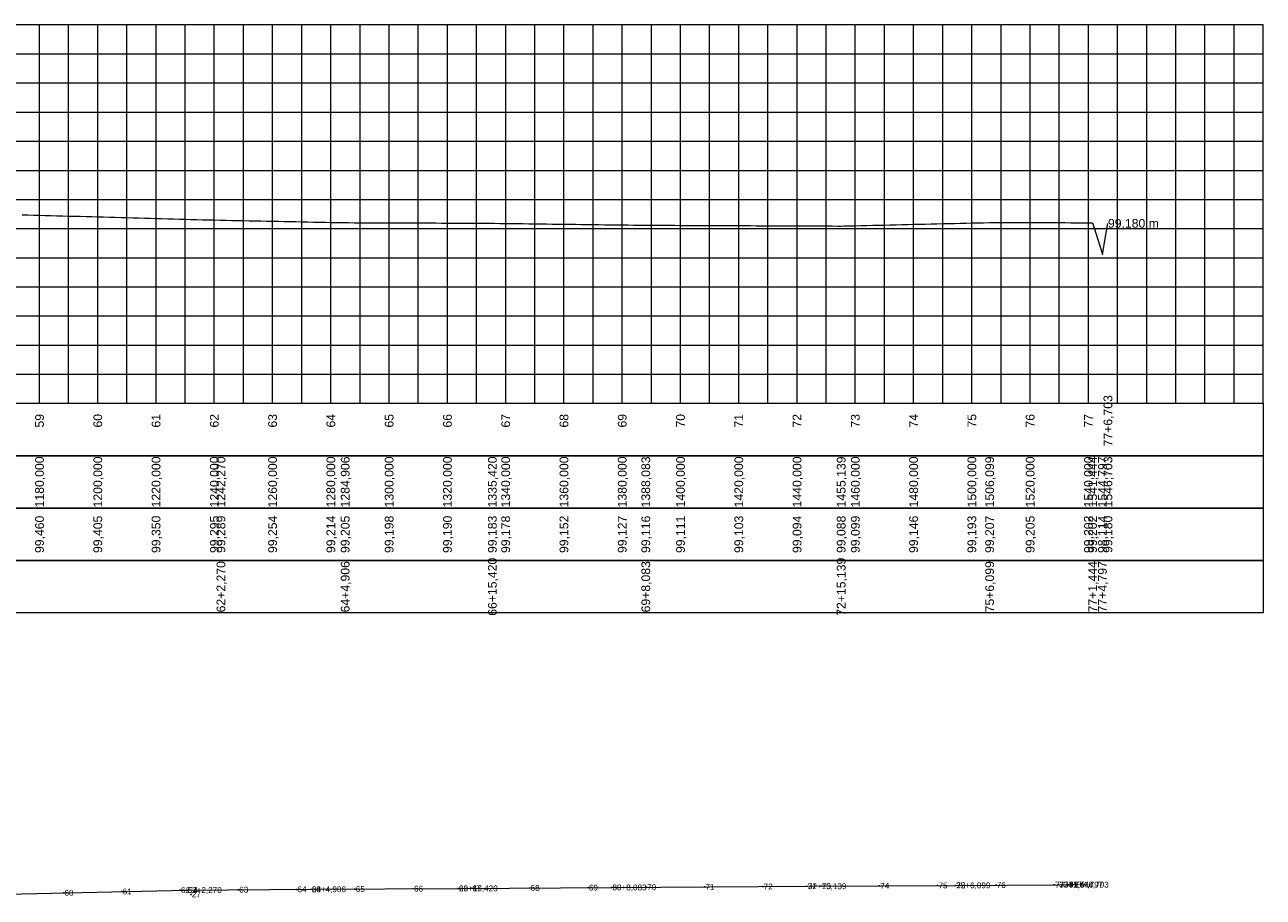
# Model space of a CAD drawing. Header units: inches. Extents: x 4562 to 6266, y 9996 to 10305.
# Tile 4 of 4: x 5841 to 6266, y 9999 to 10299. Entities that reach past the tile are written whole.
import ezdxf
from ezdxf.enums import TextEntityAlignment as Align

# ---------------------------------------------------------------- set-up
doc = ezdxf.new("R2010")
doc.units = ezdxf.units.IN
doc.header["$MEASUREMENT"] = 0
doc.header["$PDMODE"] = 34
doc.header["$PDSIZE"] = 0.2
doc.layers.get('0').update_dxf_attribs({"lineweight": 0})
doc.styles.add('$PF_GREIDE', font='arial.ttf')
doc.styles.get("Standard").update_dxf_attribs({"font": 'arial.ttf'})

# ---------------------------------------------------------------- blocks, each defined once
blk = doc.blocks.new('$VIAS_PERFLONG_PERFIL0')
at = {"color": 30}
for p, q in [((1230, 0), (1230, 130)), ((1240, 0), (1240, 130)), ((1260, 0), (1260, 130)), ((1270, 0), (1270, 130)), ((1280, 0), (1280, 130)), ((1290, 0), (1290, 130)), ((1310, 0), (1310, 130)), ((1320, 0), (1320, 130)), ((1330, 0), (1330, 130)), ((1340, 0), (1340, 130)), ((1360, 0), (1360, 130)), ((1370, 0), (1370, 130)), ((1380, 0), (1380, 130)), ((1390, 0), (1390, 130)), ((1410, 0), (1410, 130)), ((1420, 0), (1420, 130)), ((1430, 0), (1430, 130)), ((1440, 0), (1440, 130)), ((1460, 0), (1460, 130)), ((1470, 0), (1470, 130)), ((1480, 0), (1480, 130)), ((1490, 0), (1490, 130)), ((1510, 0), (1510, 130)), ((1520, 0), (1520, 130)), ((1530, 0), (1530, 130)), ((1540, 0), (1540, 130)), ((1560, 0), (1560, 130)), ((1570, 0), (1570, 130)), ((1580, 0), (1580, 130)), ((1590, 0), (1590, 130)), ((1610, 0), (1610, 130)), ((1620, 0), (1620, 130)), ((1630, 0), (1630, 130)), ((1640, 0), (1640, 130)), ((0, 120), (1650, 120)), ((0, 110), (1650, 110)), ((0, 90), (1650, 90)), ((0, 80), (1650, 80)), ((0, 70), (1650, 70)), ((0, 60), (1650, 60)), ((0, 40), (1650, 40)), ((0, 30), (1650, 30)), ((0, 20), (1650, 20)), ((0, 10), (1650, 10))]:
    blk.add_line(p, q, dxfattribs=at)
at = {"color": 36}
for p, q in [((1250, 0), (1250, 130)), ((1300, 0), (1300, 130)), ((1350, 0), (1350, 130)), ((1400, 0), (1400, 130)), ((1450, 0), (1450, 130)), ((1500, 0), (1500, 130)), ((1550, 0), (1550, 130)), ((1600, 0), (1600, 130)), ((0, 100), (1650, 100)), ((0, 50), (1650, 50))]:
    blk.add_line(p, q, dxfattribs=at)
at = {"color": 36, "linetype": 'Continuous'}
for points in [[(0, 0), (1650, 0), (1650, 130), (0, 130)], [(0, 0), (1650, 0), (1650, -18), (0, -18)], [(0, -18), (1650, -18), (1650, -36), (0, -36)], [(0, -36), (1650, -36), (1650, -54), (0, -54)], [(0, -54), (1650, -54), (1650, -72), (0, -72)]]:
    blk.add_lwpolyline(points, close=True, dxfattribs=at)
at = {"color": 5, "linetype": 'Continuous'}
blk.add_lwpolyline([(1224, 64.76), (1226, 64.71), (1228, 64.65), (1230, 64.6), (1232, 64.54), (1234, 64.49), (1236, 64.43), (1238, 64.38), (1240, 64.32), (1242, 64.27), (1244, 64.21), (1246, 64.16), (1248, 64.1), (1250, 64.05), (1252, 63.99), (1254, 63.94), (1256, 63.89), (1258, 63.83), (1260, 63.78), (1262, 63.72), (1264, 63.67), (1266, 63.61), (1268, 63.56), (1270, 63.5), (1272, 63.45), (1274, 63.39), (1276, 63.34), (1278, 63.28), (1280, 63.23), (1282, 63.17), (1284, 63.12), (1286, 63.06), (1288, 63.01), (1290, 62.95), (1292, 62.9), (1292.27, 62.89), (1294, 62.86), (1296, 62.82), (1298, 62.78), (1300, 62.74), (1302, 62.7), (1304, 62.66), (1306, 62.62), (1308, 62.58), (1310, 62.54), (1312, 62.5), (1314, 62.46), (1316, 62.42), (1318, 62.38), (1320, 62.34), (1322, 62.3), (1324, 62.26), (1326, 62.22), (1328, 62.18), (1330, 62.14), (1332, 62.1), (1334, 62.06), (1334.91, 62.05), (1336, 62.04), (1338, 62.03), (1340, 62.02), (1342, 62.02), (1344, 62.01), (1346, 62), (1348, 61.99), (1350, 61.98), (1352, 61.97), (1354, 61.97), (1356, 61.96), (1358, 61.95), (1360, 61.94), (1362, 61.93), (1364, 61.92), (1366, 61.92), (1368, 61.91), (1370, 61.9), (1372, 61.89), (1374, 61.88), (1376, 61.87), (1378, 61.87), (1380, 61.86), (1382, 61.85), (1384, 61.84), (1385.42, 61.83), (1386, 61.83), (1388, 61.8), (1390, 61.78), (1392, 61.75), (1394, 61.73), (1396, 61.7), (1398, 61.67), (1400, 61.65), (1402, 61.62), (1404, 61.6), (1406, 61.57), (1408, 61.55), (1410, 61.52), (1412, 61.5), (1414, 61.47), (1416, 61.44), (1418, 61.42), (1420, 61.39), (1422, 61.37), (1424, 61.34), (1426, 61.32), (1428, 61.29), (1430, 61.27), (1432, 61.24), (1434, 61.21), (1436, 61.19), (1438, 61.16), (1438.08, 61.16), (1440, 61.15), (1442, 61.15), (1444, 61.14), (1446, 61.13), (1448, 61.12), (1450, 61.11), (1452, 61.1), (1454, 61.09), (1456, 61.09), (1458, 61.08), (1460, 61.07), (1462, 61.06), (1464, 61.05), (1466, 61.04), (1468, 61.03), (1470, 61.03), (1472, 61.02), (1474, 61.01), (1476, 61), (1478, 60.99), (1480, 60.98), (1482, 60.97), (1484, 60.97), (1486, 60.96), (1488, 60.95), (1490, 60.94), (1492, 60.93), (1494, 60.92), (1496, 60.91), (1498, 60.91), (1500, 60.9), (1502, 60.89), (1504, 60.88), (1505.14, 60.88), (1506, 60.9), (1508, 60.94), (1510, 60.99), (1512, 61.04), (1514, 61.08), (1516, 61.13), (1518, 61.18), (1520, 61.22), (1522, 61.27), (1524, 61.32), (1526, 61.37), (1528, 61.41), (1530, 61.46), (1532, 61.51), (1534, 61.55), (1536, 61.6), (1538, 61.65), (1540, 61.69), (1542, 61.74), (1544, 61.79), (1546, 61.84), (1548, 61.88), (1550, 61.93), (1552, 61.98), (1554, 62.02), (1556, 62.07), (1556.1, 62.07), (1558, 62.07), (1560, 62.07), (1562, 62.06), (1564, 62.06), (1566, 62.06), (1568, 62.06), (1570, 62.05), (1572, 62.05), (1574, 62.05), (1576, 62.04), (1578, 62.04), (1580, 62.04), (1582, 62.04), (1584, 62.03), (1586, 62.03), (1588, 62.03), (1590, 62.02), (1591.44, 62.02), (1592, 60.22), (1594, 53.72), (1594.8, 51.14), (1596, 57.86), (1596.7, 61.8)], dxfattribs=at)
at = {"color": 7, "linetype": 'Continuous', "style": '$PF_GREIDE'}
blk.add_text('99,180 m', height=3, dxfattribs=at).set_placement((1596.7, 61.8), align=Align.MIDDLE_LEFT)
for s, p in [('77+6,703', (1596.7, -6)), ('59', (1230, -6)), ('60', (1250, -6)), ('61', (1270, -6)), ('62', (1290, -6)), ('63', (1310, -6)), ('64', (1330, -6)), ('65', (1350, -6)), ('66', (1370, -6)), ('67', (1390, -6)), ('68', (1410, -6)), ('69', (1430, -6)), ('70', (1450, -6)), ('71', (1470, -6)), ('72', (1490, -6)), ('73', (1510, -6)), ('74', (1530, -6)), ('75', (1550, -6)), ('76', (1570, -6)), ('77', (1590, -6)), ('1180,000', (1230, -27)), ('1200,000', (1250, -27)), ('1220,000', (1270, -27)), ('1240,000', (1290, -27)), ('1242,270', (1292.27, -27)), ('1260,000', (1310, -27)), ('1280,000', (1330, -27)), ('1284,906', (1334.91, -27)), ('1300,000', (1350, -27)), ('1320,000', (1370, -27)), ('1335,420', (1385.42, -27)), ('1340,000', (1390, -27)), ('1360,000', (1410, -27)), ('1380,000', (1430, -27)), ('1388,083', (1438.08, -27)), ('1400,000', (1450, -27)), ('1420,000', (1470, -27)), ('1440,000', (1490, -27)), ('1455,139', (1505.14, -27)), ('1460,000', (1510, -27)), ('1480,000', (1530, -27)), ('1500,000', (1550, -27)), ('1506,099', (1556.1, -27)), ('1520,000', (1570, -27)), ('1540,000', (1590, -27)), ('1541,444', (1591.44, -27)), ('1544,797', (1594.8, -27)), ('1546,703', (1596.7, -27)), ('99,460', (1230, -45)), ('99,405', (1250, -45)), ('99,350', (1270, -45)), ('99,295', (1290, -45)), ('99,289', (1292.27, -45)), ('99,254', (1310, -45)), ('99,214', (1330, -45)), ('99,205', (1334.91, -45)), ('99,198', (1350, -45)), ('99,190', (1370, -45)), ('99,183', (1385.42, -45)), ('99,178', (1390, -45)), ('99,152', (1410, -45)), ('99,127', (1430, -45)), ('99,116', (1438.08, -45)), ('99,111', (1450, -45)), ('99,103', (1470, -45)), ('99,094', (1490, -45)), ('99,088', (1505.14, -45)), ('99,099', (1510, -45)), ('99,146', (1530, -45)), ('99,193', (1550, -45)), ('99,207', (1556.1, -45)), ('99,205', (1570, -45)), ('99,202', (1590, -45)), ('99,202', (1591.44, -45)), ('98,114', (1594.8, -45)), ('99,180', (1596.7, -45)), ('62+2,270', (1292.27, -63)), ('64+4,906', (1334.91, -63)), ('66+15,420', (1385.42, -63)), ('69+8,083', (1438.08, -63)), ('72+15,139', (1505.14, -63)), ('75+6,099', (1556.1, -63)), ('77+1,444', (1591.44, -63)), ('77+4,797', (1594.8, -63))]:
    blk.add_text(s, height=3, rotation=90, dxfattribs=at).set_placement(p, align=Align.MIDDLE_CENTER)

msp = doc.modelspace()

# ---------------------------------------------------------------- linework, layer by layer
msp.add_lwpolyline([(5395.02, 10000), (5436.77, 10000), (5490.53, 10000), (5551.54, 10000), (5593.77, 10000), (5629.85, 10000), (5669.99, 10000), (5719.07, 10000), (5766.48, 10000), (5814.08, 10000), (5896.73, 10001.86), (5939.36, 10002.12), (5989.88, 10002.43), (6042.54, 10002.75), (6109.59, 10003.16), (6160.55, 10003.47), (6195.9, 10003.69), (6199.25, 10003.71), (6201.16, 10003.72)])
at = {"lineweight": 0}
for p in [(5874.46, 10001.36), (5894.46, 10001.81), (5896.73, 10001.86), (5896.73, 10001.86), (5914.46, 10001.97), (5934.46, 10002.09), (5939.36, 10002.12), (5939.36, 10002.12), (5954.46, 10002.21), (5974.46, 10002.33), (5989.88, 10002.43), (5989.88, 10002.43), (5994.46, 10002.46), (6014.46, 10002.58), (6034.46, 10002.7), (6042.54, 10002.75), (6042.54, 10002.75), (6054.46, 10002.82), (6074.46, 10002.95), (6094.46, 10003.07), (6109.59, 10003.16), (6109.59, 10003.16), (6114.46, 10003.19), (6134.45, 10003.31), (6154.45, 10003.44), (6160.55, 10003.47), (6160.55, 10003.47), (6174.45, 10003.56), (6194.45, 10003.68), (6195.9, 10003.69), (6195.9, 10003.69), (6197.35, 10003.7), (6199.25, 10003.71), (6199.25, 10003.71), (6201.16, 10003.72), (6201.16, 10003.72), (5854.47, 10000.91), (5898.17, 10000.38)]:
    msp.add_point(p, dxfattribs=at)

# ---------------------------------------------------------------- block references
msp.add_blockref('$VIAS_PERFLONG_PERFIL0', (4616.15, 10169.01))

# ---------------------------------------------------------------- texts
for s, p in [('60', (5854.71, 10000.91)), ('61', (5874.7, 10001.36)), ('62', (5894.7, 10001.81)), ('62+2,270', (5896.97, 10001.86)), ('E4', (5896.97, 10001.86)), ('63', (5914.7, 10001.97)), ('64', (5934.7, 10002.09)), ('28', (5939.6, 10002.12)), ('64+4,906', (5939.6, 10002.12)), ('65', (5954.7, 10002.21)), ('66', (5974.7, 10002.33)), ('29', (5990.12, 10002.43)), ('66+15,420', (5990.12, 10002.43)), ('67', (5994.7, 10002.46)), ('68', (6014.7, 10002.58)), ('69', (6034.7, 10002.7)), ('30', (6042.78, 10002.75)), ('69+8,083', (6042.78, 10002.75)), ('70', (6054.7, 10002.82)), ('71', (6074.7, 10002.95)), ('72', (6094.7, 10003.07)), ('31', (6109.83, 10003.16)), ('72+15,139', (6109.83, 10003.16)), ('73', (6114.7, 10003.19)), ('74', (6134.69, 10003.31)), ('75', (6154.69, 10003.44)), ('32', (6160.79, 10003.47)), ('75+6,099', (6160.79, 10003.47)), ('76', (6174.69, 10003.56)), ('77', (6194.69, 10003.68)), ('33', (6196.14, 10003.69)), ('77+1,444', (6196.14, 10003.69)), ('34', (6197.59, 10003.7)), ('35', (6199.49, 10003.71)), ('77+4,797', (6199.49, 10003.71)), ('77+6,703', (6201.4, 10003.72)), ('E5', (6201.4, 10003.72)), ('27', (5898.41, 10000.38))]:
    msp.add_text(s, height=2, dxfattribs=at).set_placement(p, align=Align.MIDDLE_LEFT)

doc.saveas('drawing.dxf')
